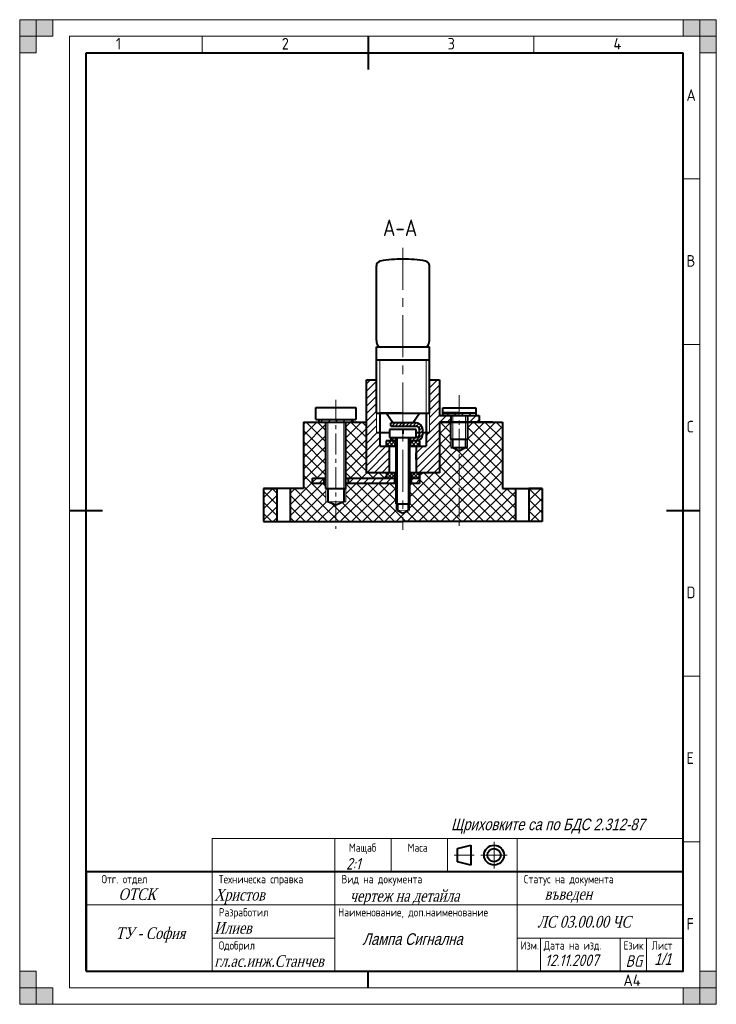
# Model space of a CAD drawing. Extents: x 0 to 210, y 0 to 297.
import ezdxf
from ezdxf.enums import TextEntityAlignment as Align

# ---------------------------------------------------------------- set-up
doc = ezdxf.new("R2010")
doc.units = 0
doc.linetypes.add('CENTER', pattern=[50.8, 31.75, -6.35, 6.35, -6.35])
for name, color, linetype, lineweight in [('Axis Line', 6, 'CENTER', 20), ('AxisLine', 6, 'CENTER', 20), ('Hatch', 3, 'CONTINUOUS', 20), ('Text35', 3, 'CONTINUOUS', 35), ('Text50', 9, 'CONTINUOUS', 50), ('Thick Line', 5, 'CONTINUOUS', 40), ('ThickLine', 5, 'CONTINUOUS', 40), ('Thin Line', 1, 'CONTINUOUS', 20), ('ThinLine', 1, 'CONTINUOUS', 20)]:
    doc.layers.add(name, color=color, linetype=linetype, lineweight=lineweight)
doc.styles.add('ISO Proportional', font='isocp.shx')
doc.styles.add('SIMPLEXC', font='SIMPLEXC.SHX', dxfattribs={"width": 0.8})
doc.styles.get("Standard").update_dxf_attribs({"font": 'simplexc.shx', "width": 0.8, "oblique": 15})
doc.styles.add('WFTEXTn', font='simplexc.shx', dxfattribs={"width": 0.8})
pattern_1 = [(45, (37.4757, -34.7881), (-0.561266, 0.561266), []), (135, (37.4757, -34.7881), (-0.561266, -0.561266), [])]
pattern_2 = [(45, (37.4757, -34.7881), (-1.122532, 1.122532), [])]

msp = doc.modelspace()

# ---------------------------------------------------------------- hatches: boundary and pattern name
at = {"layer": 'Hatch', "ltscale": 0.2}
h = msp.add_hatch(dxfattribs=at)
h.set_pattern_fill('ANSI31', color=256, scale=0.5, style=0)
h.set_pattern_definition(pattern_2)
h.paths.add_polyline_path([(137.52, 178.41), (132.52, 178.41), (132.52, 177.61), (135.02, 177.61), (137.52, 177.61)])
h.paths.add_polyline_path([(127.52, 178.41), (127.52, 177.61), (132.52, 177.61), (132.52, 178.41)])
h = msp.add_hatch(dxfattribs=at)
h.set_pattern_fill('ANSI37', color=256, scale=0.75, style=0)
h.set_pattern_definition([(45, (37.4757, -34.788), (-1.683798, 1.683798), []), (135, (37.4757, -34.788), (-1.683798, -1.683798), [])])
h.paths.add_polyline_path([(77.52, 155.61), (73.52, 155.61), (73.52, 145.61), (77.52, 145.61)])
h.paths.add_polyline_path([(95.31, 150.55), (92.91, 151.59), (92.31, 151.59), (92.31, 155.59), (92.31, 157.12), (88.31, 157.12), (88.31, 158.72), (92.31, 158.72), (92.31, 175.61), (85.52, 175.61), (85.52, 155.61), (81.52, 155.61), (81.52, 145.61), (95.31, 145.61)])
h.paths.add_polyline_path([(104.52, 175.61), (98.31, 175.61), (98.31, 158.72), (110.53, 158.72), (110.53, 160.35), (104.52, 160.35)])
h.paths.add_polyline_path([(113.52, 157.12), (98.31, 157.12), (98.31, 155.59), (98.31, 151.59), (97.71, 151.59), (95.31, 150.55), (95.31, 145.61), (104.52, 145.61), (115.52, 145.61), (115.52, 148.18), (113.89, 148.95), (113.52, 148.95), (113.52, 150.95)])
h.paths.add_polyline_path([(132.52, 166.96), (130.59, 167.91), (129.98, 167.91), (129.98, 170.41), (129.98, 175.61), (126.59, 175.61), (126.52, 175.61), (126.52, 160.35), (120.53, 160.35), (120.53, 158.72), (120.53, 158.72), (120.53, 157.12), (117.52, 157.12), (117.52, 150.95), (117.52, 149.02), (117.13, 149.01), (117.13, 148.95), (115.52, 148.18), (115.52, 145.61), (115.52, 145.61), (132.52, 145.61)])
h.paths.add_polyline_path([(149.52, 155.61), (145.52, 155.61), (145.52, 175.61), (135.02, 175.61), (135.02, 170.41), (135.02, 167.91), (134.42, 167.91), (132.52, 166.96), (132.52, 145.61), (138.52, 145.61), (138.82, 145.61), (149.52, 145.61)])
h.paths.add_polyline_path([(157.52, 155.61), (153.52, 155.61), (153.52, 145.61), (157.52, 145.61)])
at = {"layer": 'Hatch'}
h = msp.add_hatch(dxfattribs=at)
h.set_pattern_fill('ANSI31', color=256, scale=6, style=0)
h.set_pattern_definition([(45, (-528.4811, -282.77905), (-0.5303301, 0.5303301), [])])
h.paths.add_polyline_path([(119.52, 170.95), (117.72, 170.95), (117.72, 169.95), (119.59, 169.95, 0.404219), (121.52, 171.95), (121.52, 173.35, 0.414214), (119.52, 175.35), (115.52, 175.35), (115.52, 174.35), (119.52, 174.35, -0.414214), (120.52, 173.35), (120.52, 171.95, -0.414214)])
h.paths.add_polyline_path([(115.52, 174.35), (115.52, 175.35), (111.92, 175.35), (111.92, 174.35)])
h.paths.add_polyline_path([(113.32, 169.95), (113.32, 170.95), (111.92, 170.95), (111.92, 169.95)])
h = msp.add_hatch(dxfattribs=at)
h.set_pattern_fill('ANSI37', color=256, scale=0.25, style=0)
h.set_pattern_definition(pattern_1)
h.paths.add_polyline_path([(113.32, 169.95), (110.52, 169.95), (110.52, 168.35), (113.32, 168.35)])
h.paths.add_polyline_path([(120.52, 169.95), (117.72, 169.95), (117.72, 168.35), (120.52, 168.35)])
at = {"layer": 'Text35', "ltscale": 0.2}
h = msp.add_hatch(dxfattribs=at)
h.set_pattern_fill('ANSI31', color=256, scale=0.5, style=0)
h.set_pattern_definition(pattern_2)
h.paths.add_polyline_path([(95.31, 175.61), (95.31, 176.41), (90.31, 176.41), (90.31, 175.61)])
h.paths.add_polyline_path([(95.31, 176.41), (95.31, 175.61), (100.31, 175.61), (100.31, 176.41)])
h.paths.add_polyline_path([(122.52, 168.35), (119.52, 168.35), (119.52, 160.35), (126.52, 160.35), (126.52, 175.61), (129.98, 175.61), (129.98, 177.61), (127.52, 177.61), (126.52, 177.61), (126.52, 188.35), (123.52, 188.35), (123.52, 178.35), (123.52, 172.35), (122.52, 172.35)])
h.paths.add_polyline_path([(138.52, 177.61), (135.02, 177.61), (135.02, 175.61), (138.52, 175.61)])
h.paths.add_polyline_path([(111.52, 168.35), (108.52, 168.35), (108.52, 172.35), (107.52, 172.35), (107.52, 178.35), (107.52, 188.35), (104.52, 188.35), (104.52, 160.35), (111.52, 160.35)])
h.paths.add_polyline_path([(113.03, 158.72), (110.53, 158.72), (98.98, 158.72), (98.98, 157.12), (113.03, 157.12)])
h.paths.add_polyline_path([(120.53, 158.72), (118.02, 158.72), (118.02, 157.12), (120.53, 157.12)])
h.paths.add_polyline_path([(88.31, 157.12), (91.71, 157.12), (91.71, 158.72), (88.31, 158.72)])
h = msp.add_hatch(dxfattribs=at)
h.set_pattern_fill('ANSI37', color=256, scale=0.25, style=0)
h.set_pattern_definition(pattern_1)
h.paths.add_polyline_path([(113.03, 158.72), (113.03, 160.35), (110.53, 160.35), (110.53, 158.72)])
h.paths.add_polyline_path([(120.53, 158.72), (120.53, 160.35), (118.03, 160.35), (118.03, 158.72)])
at = {"layer": 'ThinLine'}
for points in [[(0, 297), (5, 297), (5, 287), (0, 287)], [(0, 292), (10, 292), (10, 297), (0, 297)], [(210, 297), (210, 292), (200, 292), (200, 297)], [(205, 297), (205, 287), (210, 287), (210, 297)], [(5, 0), (5, 10), (0, 10), (0, 0)], [(210, 0), (205, 0), (205, 10), (210, 10)], [(0, 0), (0, 5), (10, 5), (10, 0)], [(210, 5), (200, 5), (200, 0), (210, 0)]]:
    msp.add_hatch(color=256, dxfattribs=at).paths.add_polyline_path(points)

# ---------------------------------------------------------------- linework, layer by layer
at = {"layer": 'Axis Line', "ltscale": 0.4}
msp.add_line((115.52, 228.21), (115.52, 143.13), dxfattribs=at)
at = {"layer": 'Axis Line', "ltscale": 0.2}
msp.add_line((132.52, 183.73), (132.52, 143.95), dxfattribs=at)
at = {"layer": 'AxisLine', "ltscale": 0.2}
msp.add_line((95.31, 182.34), (95.31, 143.43), dxfattribs=at)
at = {"layer": 'Thick Line'}
for p, q in [((107.52, 200.26), (107.52, 222.76)), ((123.52, 200.26), (123.52, 222.76)), ((107.52, 178.35), (107.52, 198.35)), ((107.52, 198.35), (123.52, 198.35)), ((123.52, 178.35), (123.52, 198.35)), ((107.52, 194.35), (123.52, 194.35)), ((104.52, 160.35), (104.52, 188.35)), ((104.52, 188.35), (107.52, 188.35)), ((123.52, 188.35), (126.52, 188.35)), ((126.52, 188.35), (126.52, 177.61)), ((107.52, 178.35), (123.52, 178.35)), ((115.52, 178.35), (108.52, 178.35)), ((108.52, 178.35), (108.52, 168.35)), ((112.52, 175.35), (110.52, 178.35)), ((118.52, 175.35), (120.52, 178.35)), ((122.52, 178.35), (122.52, 168.35)), ((92.52, 175.61), (104.51, 175.61)), ((119.52, 175.35), (111.92, 175.35)), ((111.92, 174.35), (111.92, 175.35)), ((142.52, 175.61), (126.52, 175.61)), ((126.52, 175.61), (126.52, 160.35)), ((111.52, 172.35), (107.52, 172.35)), ((119.52, 173.35), (111.52, 173.35)), ((111.52, 173.35), (111.52, 170.95)), ((111.92, 174.35), (119.52, 174.35)), ((115.52, 173.35), (115.52, 172.08)), ((119.52, 170.95), (119.52, 173.35)), ((120.52, 172.35), (119.52, 172.35)), ((120.52, 171.95), (120.52, 173.35)), ((121.52, 171.95), (121.52, 173.35)), ((123.52, 172.35), (121.52, 172.35)), ((113.52, 169.95), (110.52, 169.95)), ((113.52, 169.95), (110.52, 169.95)), ((110.52, 169.95), (110.52, 168.35)), ((111.52, 170.95), (119.52, 170.95)), ((111.92, 170.95), (119.05, 170.95)), ((111.92, 170.95), (111.92, 169.95)), ((113.32, 170.95), (113.32, 168.35)), ((113.52, 150.95), (113.52, 170.95)), ((115.48, 170.95), (119.05, 170.95)), ((115.52, 170.95), (119.52, 170.95)), ((117.52, 170.95), (117.52, 150.95)), ((117.52, 170.95), (117.72, 170.95)), ((120.52, 169.95), (117.52, 169.95)), ((117.72, 170.95), (117.72, 168.35)), ((120.52, 169.95), (120.52, 168.35)), ((108.52, 168.35), (113.52, 168.35)), ((111.52, 160.35), (111.52, 168.35)), ((117.52, 168.35), (122.52, 168.35)), ((119.52, 168.35), (119.52, 160.35)), ((119.52, 168.35), (119.52, 160.35)), ((119.52, 164.35), (119.52, 166.35)), ((126.52, 165.95), (126.52, 166.35)), ((119.52, 164.35), (119.52, 165.95)), ((113.52, 160.35), (104.52, 160.35)), ((113.52, 160.35), (104.52, 160.35)), ((110.53, 160.35), (110.53, 158.72)), ((110.53, 158.72), (113.52, 158.72)), ((113.03, 160.35), (113.03, 158.72)), ((126.52, 160.35), (117.52, 160.35)), ((117.52, 158.72), (120.53, 158.72)), ((118.03, 160.35), (118.03, 158.72)), ((120.53, 160.35), (120.53, 158.72)), ((113.52, 150.95), (117.52, 150.95))]:
    msp.add_line(p, q, dxfattribs=at)
at = {"layer": 'Thick Line', "ltscale": 0.2}
for p, q in [((89.31, 176.41), (89.31, 180.01)), ((89.31, 180.01), (101.31, 180.01)), ((101.31, 180.01), (101.31, 176.41)), ((127.52, 177.61), (127.52, 178.41)), ((127.52, 178.41), (137.52, 178.41)), ((137.52, 178.41), (137.52, 177.61)), ((89.31, 176.41), (101.31, 176.41)), ((90.31, 175.61), (90.31, 176.41)), ((92.31, 155.59), (92.31, 175.61)), ((98.31, 155.59), (98.31, 175.59)), ((100.31, 176.41), (100.31, 175.61)), ((126.52, 177.61), (138.52, 177.61)), ((132.52, 177.61), (127.52, 177.61)), ((129.98, 177.61), (129.98, 175.61)), ((129.98, 170.41), (129.98, 175.61)), ((132.52, 177.61), (135.02, 177.61)), ((135.02, 177.61), (135.02, 175.61)), ((135.02, 175.61), (135.02, 170.41)), ((138.52, 177.61), (138.52, 175.61)), ((135.02, 170.41), (129.98, 170.41)), ((130.59, 167.91), (130.59, 170.41)), ((134.42, 170.41), (134.42, 167.91)), ((88.31, 157.12), (88.31, 158.72)), ((88.31, 158.72), (92.31, 158.72)), ((91.71, 158.72), (91.71, 157.12)), ((98.31, 158.72), (110.53, 158.72)), ((98.98, 158.72), (98.98, 157.12)), ((113.03, 158.73), (113.03, 157.12)), ((118.02, 158.72), (118.02, 157.11)), ((120.53, 158.72), (120.53, 157.12)), ((77.52, 155.61), (77.52, 145.61)), ((81.52, 155.61), (81.52, 145.61)), ((92.31, 157.12), (88.31, 157.12)), ((92.31, 155.59), (98.31, 155.59)), ((92.91, 155.59), (92.91, 151.59)), ((97.71, 155.59), (97.71, 151.59)), ((113.54, 157.12), (98.31, 157.12)), ((120.53, 157.12), (117.54, 157.12)), ((95.31, 150.55), (92.91, 151.59)), ((97.71, 151.59), (95.31, 150.55))]:
    msp.add_line(p, q, dxfattribs=at)
at = {"layer": 'Thick Line'}
for centre, radius, start, end in [((108.96, 222.76), 1.44, 100.9806, 180), ((114.72, 193.08), 31.68, 88.553, 100.9806), ((116.32, 193.08), 31.68, 79.0194, 91.447), ((122.08, 222.76), 1.44, 0, 79.0194), ((111.02, 200.41), 3.51, 182.3816, 216.047), ((120.01, 200.41), 3.51, 323.953, 357.6184), ((119.52, 173.35), 2, 0, 90), ((119.52, 173.35), 1, 0, 90), ((119.52, 171.95), 1, 270, 0), ((119.52, 171.95), 2, 270, 0)]:
    msp.add_arc(centre, radius, start, end, dxfattribs=at)
at = {"layer": 'ThickLine'}
for p, q in [((105, 292), (105, 282)), ((20, 10), (20, 287)), ((20, 287), (200, 287)), ((200, 10), (200, 287)), ((15, 149), (25, 149)), ((195, 149), (205, 149)), ((132, 47), (136, 48)), ((136, 48), (136, 42)), ((132, 43), (132, 47)), ((136, 42), (132, 43)), ((105, 5), (105, 10))]:
    msp.add_line(p, q, dxfattribs=at)
at = {"layer": 'ThickLine', "ltscale": 0.2}
for p, q in [((127.52, 178.41), (127.52, 179.91)), ((127.52, 179.91), (137.52, 179.91)), ((132.52, 178.41), (127.52, 178.41)), ((137.52, 179.91), (137.52, 178.41)), ((85.52, 175.61), (85.52, 155.61)), ((85.52, 175.61), (104.53, 175.61)), ((85.52, 175.61), (104.53, 175.61)), ((95.52, 175.61), (95.72, 175.61)), ((101.52, 175.61), (101.32, 175.61)), ((126.59, 175.61), (145.52, 175.61)), ((145.52, 175.61), (145.52, 155.61)), ((129.98, 167.91), (135.02, 167.91)), ((130.59, 167.91), (132.52, 166.96)), ((132.52, 166.96), (134.42, 167.91)), ((85.52, 155.61), (73.52, 155.61)), ((73.52, 155.61), (73.52, 145.61)), ((73.52, 155.61), (77.52, 155.61)), ((145.52, 155.61), (157.52, 155.61)), ((149.52, 145.61), (149.52, 155.61)), ((157.52, 155.61), (153.52, 155.61)), ((153.52, 155.61), (153.52, 145.61)), ((157.52, 155.61), (157.52, 145.61)), ((113.9, 150.95), (113.9, 148.95)), ((113.9, 148.95), (115.52, 148.18)), ((115.52, 148.18), (117.13, 148.95)), ((117.13, 150.95), (117.13, 148.95)), ((73.52, 145.61), (115.52, 145.61)), ((77.52, 145.61), (81.52, 145.61)), ((92.22, 145.61), (104.22, 145.61)), ((92.52, 145.61), (104.52, 145.61)), ((157.52, 145.61), (115.52, 145.61)), ((138.52, 145.61), (126.52, 145.61)), ((138.82, 145.61), (126.82, 145.61)), ((153.52, 145.61), (149.52, 145.61))]:
    msp.add_line(p, q, dxfattribs=at)
at = {"layer": 'ThickLine'}
msp.add_lwpolyline([(20, 10), (200, 10), (200, 40), (20, 40)], close=True, dxfattribs=at)
for radius in [3, 2]:
    msp.add_circle((143, 45), radius, dxfattribs=at)
at = {"layer": 'Thin Line'}
for p, q in [((108.52, 194.35), (108.52, 178.35)), ((122.52, 194.35), (122.52, 178.35)), ((107.52, 178.35), (107.52, 172.35)), ((123.52, 178.35), (123.52, 172.35)), ((113.9, 170.95), (113.9, 150.95)), ((117.13, 170.95), (117.13, 150.95))]:
    msp.add_line(p, q, dxfattribs=at)
at = {"layer": 'Thin Line', "ltscale": 0.2}
for p, q in [((92.91, 175.61), (92.91, 155.59)), ((97.71, 175.59), (97.71, 155.59)), ((130.58, 177.61), (130.58, 170.41)), ((134.42, 177.61), (134.42, 170.41)), ((129.98, 170.41), (129.98, 167.91)), ((135.02, 170.41), (135.02, 167.91)), ((92.31, 151.59), (92.31, 155.59)), ((98.31, 155.59), (98.31, 151.59)), ((98.31, 151.59), (92.31, 151.59)), ((113.52, 150.95), (113.52, 148.95)), ((113.52, 148.95), (117.52, 149.02)), ((117.52, 149.02), (117.52, 151.02))]:
    msp.add_line(p, q, dxfattribs=at)
at = {"layer": 'ThinLine'}
for p, q in [((210, 297), (0, 297)), ((0, 297), (0, 0)), ((210, 297), (210, 0)), ((205, 292), (15, 292)), ((15, 292), (15, 5)), ((55, 292), (55, 287)), ((155, 292), (155, 287)), ((205, 292), (205, 5)), ((200, 249), (205, 249)), ((200, 199), (205, 199)), ((200, 99), (205, 99)), ((95, 40), (95, 50)), ((112, 40), (112, 50)), ((129, 40), (129, 50)), ((143, 41), (143, 49)), ((150, 40), (150, 50)), ((200, 49), (205, 49)), ((131, 45), (137, 45)), ((139, 45), (147, 45)), ((58, 10), (58, 40)), ((95, 10), (95, 40)), ((150, 10), (150, 40)), ((20, 30), (200, 30)), ((58, 20), (95, 20)), ((150.02, 20), (200, 20)), ((157, 20), (157, 10)), ((181, 10.11), (181, 20)), ((189, 9.94), (189, 20)), ((15, 5), (205, 5)), ((0, 0), (210, 0))]:
    msp.add_line(p, q, dxfattribs=at)
for points in [[(0, 297), (5, 297), (5, 287), (0, 287)], [(0, 292), (10, 292), (10, 297), (0, 297)], [(58, 40), (200, 40), (200, 50), (58, 50)]]:
    msp.add_lwpolyline(points, close=True, dxfattribs=at)
at = {"layer": 'ThinLine', "ltscale": 0.5}
for points in [[(210, 297), (210, 292), (200, 292), (200, 297)], [(205, 297), (205, 287), (210, 287), (210, 297)], [(5, 0), (5, 10), (0, 10), (0, 0)], [(210, 0), (205, 0), (205, 10), (210, 10)], [(0, 0), (0, 5), (10, 5), (10, 0)], [(210, 5), (200, 5), (200, 0), (210, 0)]]:
    msp.add_lwpolyline(points, close=True, dxfattribs=at)

# ---------------------------------------------------------------- texts
at = {"layer": 'Text35', "ltscale": 0.5, "style": 'ISO Proportional'}
for s, p in [('1', (29, 288)), ('2', (79, 288)), ('3', (129, 288)), ('4', (179, 288)), ('A', (201, 272.5)), ('B', (201, 222.5)), ('C', (201, 172.5)), ('D', (201, 122.5)), ('E', (201, 72.5)), ('F', (201, 22.5)), ('A4', (182, 5.5))]:
    msp.add_text(s, height=3.5, dxfattribs=at).set_placement(p)
at = {"layer": 'Text35', "style": 'WFTEXTn', "width": 0.8}
for s, p in [('Мащаб', (103.38, 46)), ('Маса', (119.95, 46)), ('Отг. отдел', (31.57, 36.5))]:
    msp.add_text(s, height=2.5, dxfattribs=at).set_placement(p, align=Align.CENTER)
for s, p in [('Техническа справка', (60, 36.5)), ('Вид на документа', (97, 36.5)), ('Статус на документа', (152, 36.5)), ('Разработил', (60, 26.5)), ('Наименование, доп.наименование', (96, 26.5)), ('Одобрил', (60, 16.5)), ('Изм.', (151, 16.5)), ('Дата на изд.', (158, 16.5)), ('Език', (182.02, 16.5)), ('Лист', (190.51, 16.5))]:
    msp.add_text(s, height=2.5, dxfattribs=at).set_placement(p)
at = {"layer": 'Text50', "ltscale": 0.2, "insert": (130.06, 56.01), "char_height": 3.5, "width": 71.0365, "attachment_point": 1}
msp.add_mtext('{\\fArial|b0|i0|c204|p34;Щриховките са по БДС \\fArial|b0|i0|c0|p34;2.312-87}', dxfattribs=at)
at = {"layer": 'Thick Line', "insert": (109.52, 236.75), "char_height": 5, "width": 18, "attachment_point": 1, "style": 'SIMPLEXC'}
msp.add_mtext('A-A', dxfattribs=at)
at = {"layer": 'ThickLine', "ltscale": 0.2, "char_height": 3.5, "attachment_point": 1}
for s, insert, width in [('2:1', (98.37, 44.15), 9.6731), ('{\\fTimes New Roman|b0|i0|c204|p18;ОТСК}', (29.79, 34.96), 10.6589), ('{\\fTimes New Roman|b0|i0|c204|p18;Христов}', (58.66, 34.81), 30.2172), ('{\\fTimes New Roman|b0|i0|c204|p18;чертеж на детайла}', (99.54, 34.48), 100.4636), ('{\\fTimes New Roman|b0|i0|c204|p18;въведен}', (158.25, 35.06), 41.7454), ('{\\fTimes New Roman|b0|i0|c204|p18;Илиев}', (58.66, 24.81), 30.2172), ('{\\fTimes New Roman|b0|i0|c204|p18;ЛС 03.00.00 ЧС}', (156.07, 26.66), 31.4377), ('{\\fTimes New Roman|b0|i0|c204|p18;ТУ - София}', (28.91, 23.2), 22.9161), ('{\\fArial|b0|i0|c204|p34;Лампа Сигнална}', (103.34, 21.43), 100.4636), ('{\\fTimes New Roman|b0|i0|c204|p18;гл.ас.инж.Станчев}', (58.66, 14.81), 30.2172), ('12.11.2007', (158.37, 15.03), 21.2505), ('BG', (182.67, 14.8), 3.9153), ('{\\fProxy 1|b0|i0|c204|p0;1/1}', (191.3, 15.38), 6.2184)]:
    msp.add_mtext(s, dxfattribs=dict(at, insert=insert, width=width))

doc.saveas('drawing.dxf')
